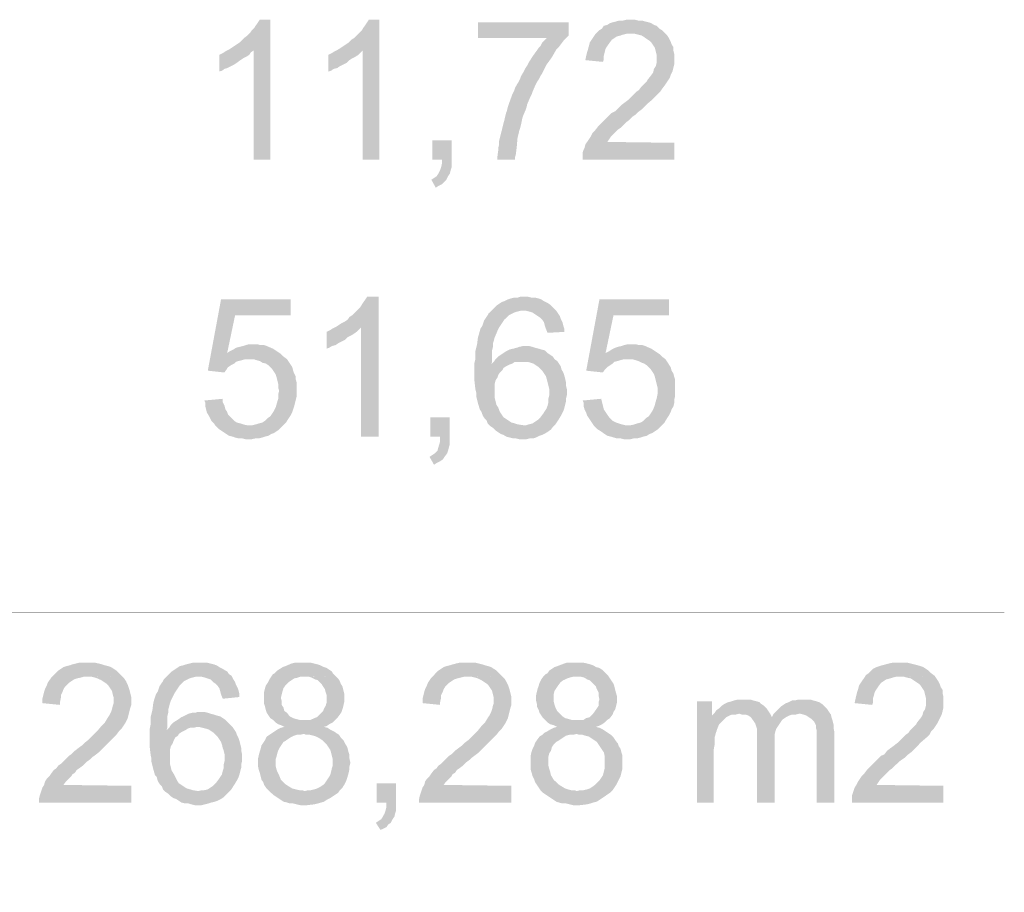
# Model space of a CAD drawing. Header units: millimetres. Extents: x -14047 to 49934, y -21523 to 14989.
# Tile 177 of 201: x 2682 to 2781, y 7102 to 7190. Entities that reach past the tile are written whole.
import ezdxf

# ---------------------------------------------------------------- set-up
doc = ezdxf.new("R2010")
doc.units = ezdxf.units.MM
doc.layers.add('H', color=7, linetype='Continuous')
doc.layers.add('P', color=7, linetype='Continuous')

msp = doc.modelspace()

# ---------------------------------------------------------------- hatches: boundary and pattern name
at = {"layer": 'H', "linetype": 'Continuous'}
for points in [[(2705.774, 7175.947), (2705.774, 7186.881), (2703.304, 7186.971), (2703.829, 7187.321), (2704.094, 7187.496), (2704.359, 7187.676), (2704.624, 7187.941), (2704.804, 7188.116), (2705.154, 7188.381), (2705.419, 7188.646), (2705.594, 7188.911), (2705.859, 7189.176), (2706.034, 7189.441), (2706.214, 7189.701), (2706.389, 7189.966), (2707.448, 7189.966), (2707.448, 7175.947)], [(2716.707, 7175.947), (2716.707, 7186.881), (2714.238, 7186.971), (2714.767, 7187.321), (2715.032, 7187.496), (2715.297, 7187.676), (2715.557, 7187.941), (2715.822, 7188.116), (2716.087, 7188.381), (2716.352, 7188.646), (2716.617, 7188.911), (2716.792, 7189.176), (2716.972, 7189.441), (2717.147, 7189.701), (2717.322, 7189.966), (2718.382, 7189.966), (2718.382, 7175.947)], [(2730.2, 7175.947), (2730.2, 7176.212), (2730.285, 7176.827), (2730.285, 7177.092), (2730.375, 7177.447), (2730.375, 7177.797), (2730.46, 7178.152), (2730.64, 7178.857), (2730.725, 7179.207), (2730.815, 7179.562), (2730.905, 7179.917), (2730.99, 7180.267), (2731.08, 7180.622), (2731.17, 7180.887), (2731.255, 7181.237), (2731.345, 7181.502), (2731.695, 7182.472), (2731.875, 7182.827), (2731.96, 7183.091), (2732.14, 7183.441), (2732.315, 7183.706), (2732.49, 7184.061), (2732.58, 7184.321), (2732.845, 7184.766), (2733.02, 7185.116), (2733.195, 7185.381), (2733.375, 7185.736), (2733.55, 7186.001), (2733.725, 7186.266), (2733.9, 7186.526), (2734.165, 7186.881), (2734.345, 7187.146), (2734.52, 7187.321), (2734.695, 7187.676), (2735.135, 7188.116), (2728.256, 7188.116), (2728.256, 7189.701), (2737.339, 7189.701), (2737.339, 7188.381), (2736.899, 7187.941), (2736.37, 7187.236), (2736.105, 7186.971), (2735.755, 7186.351), (2735.4, 7185.821), (2735.135, 7185.471), (2734.785, 7184.766), (2734.695, 7184.586), (2734.52, 7184.321), (2734.345, 7183.971), (2734.165, 7183.706), (2733.99, 7183.351), (2733.725, 7182.737), (2733.635, 7182.472), (2733.46, 7182.122), (2733.195, 7181.502), (2733.11, 7181.147), (2733.02, 7180.887), (2732.755, 7180.267), (2732.665, 7179.917), (2732.58, 7179.472), (2732.49, 7179.122), (2732.4, 7178.857), (2732.315, 7178.502), (2732.225, 7178.152), (2732.14, 7177.182), (2732.05, 7176.477), (2731.96, 7176.122), (2731.96, 7175.947)], [(2740.779, 7185.736), (2739.014, 7185.911), (2739.104, 7186.351), (2739.194, 7186.706), (2739.279, 7186.971), (2739.369, 7187.321), (2739.459, 7187.676), (2739.634, 7187.941), (2739.809, 7188.206), (2739.984, 7188.471), (2740.164, 7188.646), (2740.429, 7188.911), (2740.694, 7189.086), (2740.869, 7189.351), (2741.219, 7189.441), (2741.484, 7189.616), (2741.749, 7189.701), (2742.104, 7189.791), (2742.454, 7189.881), (2742.809, 7189.881), (2743.159, 7189.966), (2743.514, 7189.966), (2743.954, 7189.966), (2744.308, 7189.881), (2744.658, 7189.881), (2745.013, 7189.791), (2745.363, 7189.701), (2745.628, 7189.616), (2745.893, 7189.441), (2746.158, 7189.351), (2746.423, 7189.086), (2746.688, 7188.911), (2747.043, 7188.556), (2743.514, 7188.556), (2743.159, 7188.556), (2742.809, 7188.471), (2742.544, 7188.381), (2742.189, 7188.291), (2741.924, 7188.116), (2741.664, 7187.941), (2741.399, 7187.586), (2741.219, 7187.321), (2741.044, 7187.056), (2740.954, 7186.706), (2740.869, 7186.351), (2740.869, 7186.001)], [(2738.749, 7175.947), (2738.749, 7176.297), (2738.749, 7176.652), (2738.839, 7176.917), (2738.929, 7177.092), (2739.014, 7177.447), (2739.194, 7177.712), (2739.369, 7177.972), (2739.544, 7178.237), (2739.724, 7178.592), (2739.984, 7178.857), (2740.249, 7179.207), (2740.429, 7179.387), (2740.694, 7179.652), (2740.869, 7179.827), (2741.134, 7180.092), (2741.399, 7180.357), (2741.664, 7180.622), (2742.014, 7180.797), (2742.279, 7181.062), (2742.634, 7181.412), (2742.984, 7181.677), (2743.339, 7181.942), (2743.604, 7182.207), (2743.869, 7182.472), (2744.129, 7182.737), (2744.393, 7182.912), (2744.573, 7183.176), (2745.013, 7183.616), (2745.188, 7183.796), (2745.278, 7183.971), (2745.628, 7184.411), (2745.808, 7184.676), (2745.893, 7185.031), (2746.073, 7185.296), (2746.158, 7185.646), (2746.158, 7185.911), (2746.158, 7186.086), (2746.158, 7186.441), (2746.073, 7186.791), (2745.983, 7187.146), (2745.808, 7187.411), (2745.628, 7187.676), (2745.453, 7187.851), (2745.188, 7188.026), (2744.923, 7188.206), (2744.658, 7188.381), (2744.308, 7188.471), (2743.954, 7188.556), (2743.604, 7188.556), (2747.043, 7188.556), (2747.218, 7188.381), (2747.393, 7188.116), (2747.568, 7187.761), (2747.658, 7187.496), (2747.833, 7187.236), (2747.833, 7186.881), (2747.923, 7186.526), (2747.923, 7186.176), (2747.923, 7185.736), (2747.923, 7185.471), (2747.833, 7185.116), (2747.748, 7184.766), (2747.568, 7184.411), (2747.483, 7184.146), (2747.303, 7183.881), (2747.128, 7183.616), (2746.953, 7183.351), (2746.688, 7183.001), (2746.513, 7182.737), (2746.333, 7182.562), (2745.718, 7181.942), (2745.188, 7181.502), (2744.923, 7181.237), (2744.658, 7180.972), (2744.308, 7180.707), (2744.044, 7180.442), (2743.779, 7180.267), (2743.424, 7179.917), (2743.074, 7179.652), (2742.809, 7179.387), (2742.544, 7179.122), (2742.279, 7178.947), (2742.104, 7178.767), (2741.924, 7178.592), (2741.574, 7178.237), (2741.399, 7177.972), (2741.219, 7177.712), (2747.923, 7177.622), (2747.923, 7175.947)], [(2702.334, 7184.766), (2702.334, 7186.441), (2702.684, 7186.616), (2702.949, 7186.791), (2703.304, 7186.971), (2705.774, 7186.881), (2705.509, 7186.706), (2705.329, 7186.441), (2705.064, 7186.266), (2704.714, 7186.086), (2704.449, 7185.911), (2704.094, 7185.646), (2703.829, 7185.471), (2703.479, 7185.296), (2703.124, 7185.116), (2702.859, 7185.031), (2702.599, 7184.851)], [(2713.268, 7184.766), (2713.268, 7186.441), (2713.618, 7186.616), (2713.883, 7186.791), (2714.238, 7186.971), (2716.707, 7186.881), (2716.527, 7186.706), (2716.267, 7186.441), (2716.002, 7186.266), (2715.647, 7186.086), (2715.382, 7185.911), (2715.117, 7185.646), (2714.767, 7185.471), (2714.413, 7185.296), (2714.148, 7185.116), (2713.798, 7185.031), (2713.533, 7184.851)], [(2724.026, 7173.123), (2723.586, 7173.918), (2723.851, 7174.093), (2724.111, 7174.273), (2724.291, 7174.538), (2724.466, 7174.888), (2724.556, 7175.153), (2724.641, 7175.507), (2724.641, 7175.947), (2723.671, 7175.947), (2723.671, 7177.887), (2725.611, 7177.887), (2725.611, 7175.947), (2725.611, 7175.507), (2725.611, 7175.153), (2725.526, 7174.888), (2725.436, 7174.538), (2725.261, 7174.273), (2725.081, 7173.918), (2724.821, 7173.653), (2724.641, 7173.478), (2724.291, 7173.303)], [(2702.774, 7154.605), (2701.184, 7154.78), (2702.509, 7161.924), (2709.473, 7161.924), (2709.473, 7160.34), (2703.919, 7160.34), (2703.124, 7156.545), (2708.503, 7156.46), (2708.768, 7156.195), (2709.123, 7155.93), (2705.329, 7155.93), (2704.979, 7155.93), (2704.624, 7155.84), (2704.274, 7155.75), (2704.009, 7155.665), (2703.829, 7155.49), (2703.479, 7155.31), (2703.214, 7155.135), (2703.039, 7154.87), (2702.859, 7154.605)], [(2716.527, 7148.171), (2716.527, 7159.105), (2714.063, 7159.19), (2714.587, 7159.545), (2714.942, 7159.72), (2715.207, 7159.9), (2715.382, 7160.16), (2715.647, 7160.34), (2715.912, 7160.605), (2716.177, 7160.869), (2716.442, 7161.129), (2716.617, 7161.394), (2716.792, 7161.659), (2716.972, 7161.924), (2717.147, 7162.189), (2718.292, 7162.189), (2718.292, 7148.171)], [(2729.49, 7149.226), (2729.226, 7149.491), (2729.141, 7149.756), (2728.966, 7149.931), (2728.786, 7150.196), (2728.701, 7150.376), (2728.611, 7150.636), (2728.436, 7150.901), (2728.256, 7151.521), (2728.171, 7151.871), (2728.081, 7152.226), (2728.081, 7152.576), (2727.996, 7152.931), (2727.906, 7153.725), (2727.906, 7154.165), (2727.906, 7155.135), (2727.906, 7155.575), (2727.996, 7155.93), (2727.996, 7156.725), (2728.081, 7157.075), (2728.171, 7157.43), (2728.256, 7158.135), (2728.346, 7158.4), (2728.436, 7158.75), (2728.521, 7159.015), (2728.701, 7159.28), (2728.786, 7159.545), (2728.876, 7159.81), (2729.051, 7160.075), (2729.226, 7160.34), (2729.316, 7160.515), (2729.67, 7160.869), (2729.845, 7161.044), (2730.11, 7161.309), (2730.375, 7161.484), (2730.64, 7161.659), (2730.905, 7161.749), (2731.255, 7161.924), (2731.52, 7162.014), (2731.875, 7162.099), (2732.225, 7162.099), (2732.49, 7162.189), (2732.93, 7162.189), (2733.285, 7162.189), (2733.635, 7162.099), (2733.99, 7162.099), (2734.345, 7162.014), (2734.605, 7161.924), (2734.87, 7161.749), (2735.225, 7161.574), (2735.49, 7161.394), (2735.665, 7161.219), (2735.84, 7161.044), (2736.105, 7160.779), (2732.845, 7160.779), (2732.49, 7160.779), (2732.14, 7160.689), (2731.875, 7160.605), (2731.52, 7160.425), (2731.345, 7160.34), (2731.17, 7160.16), (2730.905, 7159.9), (2730.725, 7159.635), (2730.55, 7159.37), (2730.375, 7159.105), (2730.2, 7158.75), (2730.02, 7158.31), (2729.935, 7158.135), (2729.845, 7157.78), (2729.755, 7157.515), (2729.755, 7157.165), (2729.67, 7156.81), (2729.67, 7156.46), (2729.67, 7156.015), (2729.67, 7155.665), (2729.58, 7155.4), (2731.08, 7155.225), (2730.815, 7155.045), (2730.725, 7154.87), (2730.46, 7154.605), (2730.285, 7154.34), (2730.2, 7154.075), (2730.02, 7153.81), (2729.935, 7153.46), (2729.935, 7153.106), (2729.935, 7152.756), (2729.935, 7152.316), (2729.935, 7152.051), (2730.02, 7151.696), (2730.11, 7151.346), (2730.285, 7151.081), (2730.46, 7150.636), (2730.64, 7150.376), (2730.815, 7150.111), (2731.08, 7149.931), (2731.345, 7149.756), (2731.61, 7149.581), (2731.96, 7149.491), (2732.225, 7149.401), (2732.755, 7149.316)], [(2740.694, 7154.605), (2739.104, 7154.78), (2740.429, 7161.924), (2747.393, 7161.924), (2747.393, 7160.34), (2741.839, 7160.34), (2741.044, 7156.545), (2746.423, 7156.46), (2746.688, 7156.195), (2747.043, 7155.93), (2743.249, 7155.93), (2742.899, 7155.93), (2742.544, 7155.84), (2742.279, 7155.75), (2741.924, 7155.665), (2741.749, 7155.49), (2741.484, 7155.31), (2741.219, 7155.135), (2740.954, 7154.87), (2740.779, 7154.605)], [(2735.225, 7158.575), (2735.05, 7159.015), (2734.96, 7159.28), (2734.87, 7159.635), (2734.695, 7159.9), (2734.52, 7160.075), (2734.255, 7160.25), (2733.99, 7160.425), (2733.725, 7160.605), (2733.46, 7160.689), (2733.11, 7160.779), (2732.845, 7160.779), (2736.105, 7160.779), (2736.285, 7160.515), (2736.46, 7160.25), (2736.55, 7159.985), (2736.725, 7159.635), (2736.81, 7159.28), (2736.899, 7159.015), (2736.899, 7158.665)], [(2713.093, 7156.985), (2713.093, 7158.665), (2713.443, 7158.84), (2713.708, 7159.015), (2714.063, 7159.19), (2716.527, 7159.105), (2716.352, 7158.925), (2716.087, 7158.665), (2715.822, 7158.485), (2715.557, 7158.31), (2715.207, 7158.135), (2714.942, 7157.87), (2714.587, 7157.695), (2714.238, 7157.515), (2713.973, 7157.34), (2713.618, 7157.25), (2713.353, 7157.075)], [(2708.503, 7156.46), (2703.124, 7156.545), (2703.389, 7156.725), (2703.744, 7156.9), (2704.009, 7157.075), (2704.359, 7157.165), (2704.714, 7157.25), (2704.979, 7157.34), (2705.329, 7157.43), (2705.594, 7157.43), (2706.124, 7157.43), (2706.479, 7157.34), (2706.829, 7157.34), (2707.093, 7157.25), (2707.713, 7156.985), (2707.978, 7156.81), (2708.238, 7156.635)], [(2746.423, 7156.46), (2741.044, 7156.545), (2741.399, 7156.725), (2741.664, 7156.9), (2742.014, 7157.075), (2742.279, 7157.165), (2742.634, 7157.25), (2742.899, 7157.34), (2743.249, 7157.43), (2743.604, 7157.43), (2744.044, 7157.43), (2744.393, 7157.34), (2744.748, 7157.34), (2745.013, 7157.25), (2745.628, 7156.985), (2745.893, 7156.81), (2746.158, 7156.635)], [(2731.08, 7155.225), (2729.58, 7155.4), (2729.845, 7155.665), (2730.02, 7155.93), (2730.285, 7156.195), (2730.55, 7156.37), (2730.815, 7156.545), (2731.08, 7156.725), (2731.43, 7156.9), (2731.785, 7156.985), (2732.14, 7157.075), (2732.4, 7157.165), (2732.755, 7157.25), (2733.02, 7157.25), (2733.375, 7157.25), (2733.725, 7157.165), (2733.99, 7157.075), (2734.345, 7156.985), (2734.605, 7156.9), (2734.96, 7156.81), (2735.225, 7156.545), (2735.49, 7156.37), (2735.755, 7156.195), (2735.93, 7155.93), (2736.195, 7155.75), (2732.665, 7155.665), (2732.315, 7155.665), (2731.96, 7155.665), (2731.695, 7155.49), (2731.43, 7155.4)], [(2705.329, 7147.906), (2704.979, 7147.906), (2704.624, 7147.991), (2704.274, 7147.991), (2703.919, 7148.081), (2703.654, 7148.171), (2703.304, 7148.256), (2703.039, 7148.431), (2702.774, 7148.611), (2702.509, 7148.786), (2702.244, 7148.961), (2701.979, 7149.226), (2705.329, 7149.316), (2705.684, 7149.316), (2706.034, 7149.401), (2706.299, 7149.491), (2706.654, 7149.581), (2706.919, 7149.756), (2707.183, 7150.021), (2707.448, 7150.196), (2707.623, 7150.461), (2707.798, 7150.726), (2707.978, 7151.081), (2708.063, 7151.346), (2708.153, 7151.696), (2708.238, 7151.961), (2708.238, 7152.401), (2708.328, 7152.756), (2708.238, 7153.106), (2708.238, 7153.46), (2708.153, 7153.81), (2708.063, 7154.165), (2707.978, 7154.43), (2707.798, 7154.695), (2707.623, 7154.96), (2707.268, 7155.31), (2707.004, 7155.49), (2706.654, 7155.575), (2706.389, 7155.75), (2706.034, 7155.84), (2705.774, 7155.93), (2705.419, 7155.93), (2709.123, 7155.93), (2709.298, 7155.665), (2709.473, 7155.4), (2709.653, 7155.135), (2709.738, 7154.78), (2709.828, 7154.52), (2710.003, 7154.165), (2710.003, 7153.9), (2710.093, 7153.55), (2710.093, 7153.195), (2710.093, 7152.491), (2710.093, 7152.226), (2710.003, 7151.871), (2709.918, 7151.521), (2709.828, 7151.166), (2709.738, 7150.901), (2709.653, 7150.636), (2709.473, 7150.286), (2709.298, 7150.021), (2709.123, 7149.756), (2709.033, 7149.581), (2708.768, 7149.316), (2708.593, 7149.141), (2708.328, 7148.876), (2708.063, 7148.696), (2707.798, 7148.521), (2707.533, 7148.431), (2707.268, 7148.256), (2706.919, 7148.171), (2706.654, 7148.081), (2706.299, 7147.991), (2705.949, 7147.991), (2705.594, 7147.906)], [(2732.755, 7147.906), (2732.4, 7147.906), (2732.05, 7147.991), (2731.785, 7147.991), (2731.43, 7148.081), (2731.08, 7148.171), (2730.815, 7148.346), (2730.55, 7148.431), (2730.285, 7148.611), (2730.02, 7148.786), (2729.755, 7149.051), (2729.49, 7149.226), (2732.755, 7149.316), (2733.11, 7149.316), (2733.375, 7149.401), (2733.725, 7149.491), (2733.99, 7149.666), (2734.255, 7149.846), (2734.52, 7150.111), (2734.785, 7150.461), (2734.96, 7150.726), (2735.135, 7150.991), (2735.225, 7151.256), (2735.315, 7151.606), (2735.315, 7151.961), (2735.4, 7152.316), (2735.4, 7152.931), (2735.315, 7153.285), (2735.225, 7153.635), (2735.135, 7153.99), (2735.05, 7154.255), (2734.87, 7154.52), (2734.695, 7154.78), (2734.345, 7155.135), (2734.08, 7155.31), (2733.815, 7155.49), (2733.55, 7155.575), (2733.195, 7155.665), (2732.845, 7155.665), (2732.665, 7155.665), (2736.195, 7155.75), (2736.37, 7155.49), (2736.55, 7155.225), (2736.635, 7154.87), (2736.81, 7154.605), (2736.899, 7154.34), (2736.989, 7153.99), (2737.074, 7153.635), (2737.074, 7153.285), (2737.164, 7152.931), (2737.164, 7152.666), (2737.164, 7152.316), (2737.074, 7151.961), (2737.074, 7151.696), (2736.989, 7151.346), (2736.899, 7150.991), (2736.81, 7150.726), (2736.635, 7150.376), (2736.37, 7149.931), (2736.195, 7149.666), (2736.02, 7149.401), (2735.755, 7149.141), (2735.575, 7148.876), (2735.315, 7148.696), (2735.05, 7148.521), (2734.695, 7148.346), (2734.43, 7148.256), (2734.08, 7148.081), (2733.815, 7147.991), (2733.46, 7147.991), (2733.11, 7147.906)], [(2743.249, 7147.906), (2742.899, 7147.906), (2742.544, 7147.991), (2742.189, 7147.991), (2741.839, 7148.081), (2741.574, 7148.171), (2741.219, 7148.256), (2740.954, 7148.431), (2740.694, 7148.611), (2740.429, 7148.786), (2740.164, 7148.961), (2739.899, 7149.226), (2743.249, 7149.316), (2743.604, 7149.316), (2743.954, 7149.401), (2744.219, 7149.491), (2744.573, 7149.581), (2744.838, 7149.756), (2745.098, 7150.021), (2745.363, 7150.196), (2745.543, 7150.461), (2745.718, 7150.726), (2745.893, 7151.081), (2745.983, 7151.346), (2746.073, 7151.696), (2746.158, 7151.961), (2746.248, 7152.401), (2746.248, 7152.756), (2746.248, 7153.106), (2746.158, 7153.46), (2746.073, 7153.81), (2745.983, 7154.165), (2745.893, 7154.43), (2745.718, 7154.695), (2745.543, 7154.96), (2745.188, 7155.31), (2744.923, 7155.49), (2744.658, 7155.575), (2744.308, 7155.75), (2744.044, 7155.84), (2743.689, 7155.93), (2743.339, 7155.93), (2747.043, 7155.93), (2747.218, 7155.665), (2747.393, 7155.4), (2747.568, 7155.135), (2747.658, 7154.78), (2747.833, 7154.52), (2747.923, 7154.165), (2748.013, 7153.9), (2748.013, 7153.55), (2748.013, 7153.195), (2748.013, 7152.491), (2748.013, 7152.226), (2747.923, 7151.871), (2747.923, 7151.521), (2747.833, 7151.166), (2747.658, 7150.901), (2747.568, 7150.636), (2747.393, 7150.286), (2747.218, 7150.021), (2747.043, 7149.756), (2746.953, 7149.581), (2746.688, 7149.316), (2746.513, 7149.141), (2746.248, 7148.876), (2745.983, 7148.696), (2745.718, 7148.521), (2745.453, 7148.431), (2745.188, 7148.256), (2744.838, 7148.171), (2744.573, 7148.081), (2744.219, 7147.991), (2743.869, 7147.991), (2743.514, 7147.906)], [(2701.979, 7149.226), (2701.804, 7149.491), (2701.539, 7149.756), (2701.274, 7150.286), (2701.099, 7150.551), (2701.009, 7150.901), (2700.919, 7151.256), (2700.919, 7151.606), (2700.834, 7151.786), (2702.684, 7151.961), (2702.684, 7151.606), (2702.859, 7151.256), (2702.949, 7150.901), (2703.124, 7150.636), (2703.214, 7150.376), (2703.479, 7150.111), (2703.569, 7150.021), (2703.829, 7149.756), (2704.094, 7149.581), (2704.449, 7149.491), (2704.714, 7149.401), (2705.064, 7149.316), (2705.329, 7149.316)], [(2739.899, 7149.226), (2739.724, 7149.491), (2739.544, 7149.756), (2739.194, 7150.286), (2739.104, 7150.551), (2738.929, 7150.901), (2738.839, 7151.256), (2738.839, 7151.606), (2738.749, 7151.786), (2740.604, 7151.961), (2740.694, 7151.606), (2740.779, 7151.256), (2740.869, 7150.901), (2741.044, 7150.636), (2741.219, 7150.376), (2741.399, 7150.111), (2741.484, 7150.021), (2741.749, 7149.756), (2742.104, 7149.581), (2742.369, 7149.491), (2742.634, 7149.401), (2742.984, 7149.316), (2743.249, 7149.316)], [(2723.851, 7145.347), (2723.406, 7146.141), (2723.671, 7146.316), (2723.936, 7146.491), (2724.201, 7146.756), (2724.291, 7147.111), (2724.376, 7147.376), (2724.466, 7147.726), (2724.466, 7148.171), (2723.496, 7148.171), (2723.496, 7150.111), (2725.436, 7150.111), (2725.436, 7148.171), (2725.436, 7147.726), (2725.436, 7147.376), (2725.346, 7147.111), (2725.261, 7146.756), (2725.171, 7146.491), (2724.906, 7146.141), (2724.731, 7145.876), (2724.466, 7145.702), (2724.111, 7145.522)], [(2686.371, 7121.275), (2684.607, 7121.45), (2684.607, 7121.89), (2684.697, 7122.245), (2684.781, 7122.595), (2684.871, 7122.86), (2685.046, 7123.215), (2685.136, 7123.479), (2685.311, 7123.744), (2685.491, 7124.004), (2685.756, 7124.269), (2685.931, 7124.449), (2686.196, 7124.714), (2686.461, 7124.889), (2686.726, 7125.064), (2686.986, 7125.154), (2687.341, 7125.239), (2687.606, 7125.329), (2687.956, 7125.419), (2688.311, 7125.504), (2688.666, 7125.504), (2689.106, 7125.504), (2689.546, 7125.504), (2689.901, 7125.504), (2690.251, 7125.419), (2690.606, 7125.329), (2690.871, 7125.239), (2691.221, 7125.154), (2691.486, 7125.064), (2691.751, 7124.889), (2692.016, 7124.714), (2692.28, 7124.449), (2692.545, 7124.184), (2689.106, 7124.094), (2688.751, 7124.094), (2688.401, 7124.004), (2688.046, 7123.919), (2687.781, 7123.829), (2687.516, 7123.654), (2687.251, 7123.479), (2686.901, 7123.125), (2686.726, 7122.86), (2686.636, 7122.595), (2686.461, 7122.245), (2686.461, 7121.98), (2686.371, 7121.54)], [(2696.955, 7112.541), (2696.69, 7112.806), (2696.6, 7113.071), (2696.425, 7113.251), (2696.25, 7113.511), (2696.16, 7113.691), (2696.07, 7114.041), (2695.895, 7114.221), (2695.72, 7114.836), (2695.63, 7115.191), (2695.54, 7115.541), (2695.54, 7115.896), (2695.455, 7116.245), (2695.365, 7117.04), (2695.365, 7117.48), (2695.365, 7118.45), (2695.365, 7118.89), (2695.455, 7119.335), (2695.455, 7120.04), (2695.54, 7120.39), (2695.63, 7120.745), (2695.72, 7121.45), (2695.805, 7121.805), (2695.895, 7122.065), (2695.985, 7122.33), (2696.16, 7122.595), (2696.25, 7122.86), (2696.335, 7123.125), (2696.51, 7123.39), (2696.69, 7123.654), (2696.775, 7123.829), (2697.13, 7124.184), (2697.305, 7124.359), (2697.57, 7124.624), (2697.835, 7124.799), (2698.1, 7124.979), (2698.365, 7125.154), (2698.715, 7125.239), (2698.98, 7125.329), (2699.335, 7125.419), (2699.684, 7125.504), (2699.949, 7125.504), (2700.394, 7125.504), (2700.744, 7125.504), (2701.099, 7125.504), (2701.449, 7125.419), (2701.804, 7125.329), (2702.069, 7125.239), (2702.334, 7125.064), (2702.684, 7124.889), (2702.949, 7124.714), (2703.124, 7124.624), (2703.304, 7124.359), (2703.569, 7124.184), (2700.304, 7124.094), (2699.949, 7124.094), (2699.6, 7124.004), (2699.335, 7123.919), (2698.98, 7123.744), (2698.805, 7123.654), (2698.63, 7123.479), (2698.365, 7123.215), (2698.19, 7122.95), (2698.01, 7122.685), (2697.835, 7122.42), (2697.66, 7122.065), (2697.48, 7121.715), (2697.395, 7121.45), (2697.305, 7121.095), (2697.22, 7120.83), (2697.22, 7120.48), (2697.13, 7120.125), (2697.13, 7119.775), (2697.13, 7119.42), (2697.13, 7118.98), (2697.04, 7118.715), (2698.54, 7118.54), (2698.275, 7118.365), (2698.19, 7118.185), (2697.925, 7118.01), (2697.745, 7117.655), (2697.66, 7117.395), (2697.48, 7117.13), (2697.395, 7116.775), (2697.395, 7116.425), (2697.395, 7116.07), (2697.395, 7115.631), (2697.395, 7115.366), (2697.48, 7115.011), (2697.57, 7114.661), (2697.745, 7114.396), (2697.925, 7114.041), (2698.1, 7113.691), (2698.275, 7113.426), (2698.54, 7113.251), (2698.805, 7113.071), (2699.07, 7112.896), (2699.425, 7112.806), (2699.684, 7112.721), (2700.214, 7112.631)], [(2710.798, 7111.221), (2710.443, 7111.221), (2710.093, 7111.306), (2709.738, 7111.396), (2709.388, 7111.396), (2709.123, 7111.486), (2708.768, 7111.571), (2708.503, 7111.751), (2708.238, 7111.926), (2707.978, 7112.101), (2707.713, 7112.281), (2707.533, 7112.456), (2707.268, 7112.721), (2707.004, 7112.986), (2706.829, 7113.251), (2706.744, 7113.511), (2706.564, 7113.776), (2706.479, 7114.131), (2706.389, 7114.481), (2706.299, 7114.746), (2706.214, 7115.101), (2706.214, 7115.456), (2706.214, 7115.896), (2706.299, 7116.245), (2706.389, 7116.6), (2706.479, 7116.865), (2706.564, 7117.215), (2706.744, 7117.48), (2706.919, 7117.745), (2707.093, 7118.1), (2707.358, 7118.275), (2707.623, 7118.45), (2707.888, 7118.63), (2708.153, 7118.805), (2708.503, 7118.98), (2708.858, 7119.07), (2708.503, 7119.245), (2708.238, 7119.335), (2707.978, 7119.51), (2707.713, 7119.775), (2707.448, 7119.95), (2707.268, 7120.215), (2707.093, 7120.48), (2707.004, 7120.745), (2706.919, 7121.095), (2706.829, 7121.36), (2706.829, 7121.715), (2706.829, 7122.245), (2706.829, 7122.595), (2706.919, 7122.95), (2707.004, 7123.215), (2707.183, 7123.479), (2707.358, 7123.829), (2707.533, 7124.094), (2707.713, 7124.359), (2707.888, 7124.449), (2708.153, 7124.714), (2708.418, 7124.889), (2708.683, 7125.064), (2708.948, 7125.154), (2709.563, 7125.419), (2709.918, 7125.504), (2710.268, 7125.504), (2710.623, 7125.504), (2710.798, 7125.504), (2711.153, 7125.504), (2711.503, 7125.504), (2711.858, 7125.419), (2712.208, 7125.329), (2712.473, 7125.239), (2712.828, 7125.064), (2713.093, 7124.979), (2713.353, 7124.799), (2713.618, 7124.624), (2713.708, 7124.449), (2713.973, 7124.184), (2710.798, 7124.094), (2710.443, 7124.094), (2710.178, 7124.004), (2709.828, 7123.919), (2709.563, 7123.744), (2709.298, 7123.564), (2708.948, 7123.215), (2708.768, 7122.95), (2708.683, 7122.685), (2708.593, 7122.33), (2708.503, 7121.98), (2708.593, 7121.625), (2708.593, 7121.275), (2708.768, 7121.01), (2708.858, 7120.655), (2709.123, 7120.48), (2709.388, 7120.125), (2709.738, 7119.95), (2710.003, 7119.86), (2710.358, 7119.775), (2710.708, 7119.775), (2713.973, 7119.775), (2713.708, 7119.51), (2713.353, 7119.335), (2713.093, 7119.155), (2712.828, 7119.07), (2713.178, 7118.98), (2713.443, 7118.805), (2713.798, 7118.63), (2714.063, 7118.45), (2710.798, 7118.365), (2710.443, 7118.275), (2710.093, 7118.275), (2709.828, 7118.185), (2709.473, 7118.01), (2709.208, 7117.835), (2708.948, 7117.655), (2708.768, 7117.57), (2708.593, 7117.305), (2708.418, 7117.04), (2708.238, 7116.685), (2708.153, 7116.425), (2708.063, 7116.07), (2707.978, 7115.806), (2707.978, 7115.541), (2707.978, 7115.191), (2708.063, 7114.836), (2708.153, 7114.571), (2708.328, 7114.221), (2708.503, 7113.776), (2708.683, 7113.601), (2708.948, 7113.336), (2709.208, 7113.161), (2709.653, 7112.896), (2710.003, 7112.806), (2710.358, 7112.721), (2710.623, 7112.721), (2710.888, 7112.631), (2714.238, 7112.456), (2713.973, 7112.281), (2713.708, 7112.101), (2713.443, 7111.926), (2713.093, 7111.751), (2712.828, 7111.571), (2712.563, 7111.486), (2712.208, 7111.396), (2711.858, 7111.306), (2711.153, 7111.221)], [(2724.466, 7121.275), (2722.701, 7121.45), (2722.701, 7121.89), (2722.791, 7122.245), (2722.876, 7122.595), (2722.966, 7122.86), (2723.141, 7123.215), (2723.231, 7123.479), (2723.406, 7123.744), (2723.586, 7124.004), (2723.851, 7124.269), (2724.026, 7124.449), (2724.291, 7124.714), (2724.556, 7124.889), (2724.821, 7125.064), (2725.081, 7125.154), (2725.436, 7125.239), (2725.701, 7125.329), (2726.051, 7125.419), (2726.406, 7125.504), (2726.761, 7125.504), (2727.201, 7125.504), (2727.641, 7125.504), (2727.996, 7125.504), (2728.346, 7125.419), (2728.701, 7125.329), (2728.966, 7125.239), (2729.316, 7125.154), (2729.58, 7125.064), (2729.845, 7124.889), (2730.11, 7124.714), (2730.375, 7124.449), (2730.64, 7124.184), (2727.201, 7124.094), (2726.846, 7124.094), (2726.496, 7124.004), (2726.141, 7123.919), (2725.876, 7123.829), (2725.611, 7123.654), (2725.346, 7123.479), (2724.996, 7123.125), (2724.821, 7122.86), (2724.731, 7122.595), (2724.556, 7122.245), (2724.556, 7121.98), (2724.466, 7121.54)], [(2738.134, 7111.221), (2737.779, 7111.221), (2737.429, 7111.306), (2737.074, 7111.396), (2736.725, 7111.396), (2736.37, 7111.486), (2736.105, 7111.571), (2735.84, 7111.751), (2735.575, 7111.926), (2735.315, 7112.101), (2735.05, 7112.281), (2734.785, 7112.456), (2734.52, 7112.721), (2734.345, 7112.986), (2734.165, 7113.251), (2733.99, 7113.511), (2733.9, 7113.776), (2733.725, 7114.131), (2733.635, 7114.481), (2733.55, 7114.746), (2733.55, 7115.101), (2733.55, 7115.456), (2733.55, 7115.896), (2733.55, 7116.245), (2733.635, 7116.6), (2733.725, 7116.865), (2733.9, 7117.215), (2733.99, 7117.48), (2734.165, 7117.745), (2734.43, 7118.1), (2734.695, 7118.275), (2734.87, 7118.45), (2735.225, 7118.63), (2735.49, 7118.805), (2735.84, 7118.98), (2736.195, 7119.07), (2735.84, 7119.245), (2735.49, 7119.335), (2735.225, 7119.51), (2734.96, 7119.775), (2734.785, 7119.95), (2734.605, 7120.215), (2734.43, 7120.48), (2734.345, 7120.745), (2734.165, 7121.095), (2734.165, 7121.36), (2734.08, 7121.715), (2734.08, 7122.245), (2734.165, 7122.595), (2734.255, 7122.95), (2734.345, 7123.215), (2734.43, 7123.479), (2734.605, 7123.829), (2734.785, 7124.094), (2735.05, 7124.359), (2735.225, 7124.449), (2735.4, 7124.714), (2735.665, 7124.889), (2735.93, 7125.064), (2736.195, 7125.154), (2736.899, 7125.419), (2737.164, 7125.504), (2737.519, 7125.504), (2737.869, 7125.504), (2738.134, 7125.504), (2738.489, 7125.504), (2738.839, 7125.504), (2739.194, 7125.419), (2739.544, 7125.329), (2739.809, 7125.239), (2740.074, 7125.064), (2740.429, 7124.979), (2740.694, 7124.799), (2740.869, 7124.624), (2741.044, 7124.449), (2741.309, 7124.184), (2738.134, 7124.094), (2737.779, 7124.094), (2737.429, 7124.004), (2737.164, 7123.919), (2736.81, 7123.744), (2736.55, 7123.564), (2736.285, 7123.215), (2736.105, 7122.95), (2735.93, 7122.685), (2735.84, 7122.33), (2735.84, 7121.98), (2735.84, 7121.625), (2735.93, 7121.275), (2736.02, 7121.01), (2736.195, 7120.655), (2736.37, 7120.48), (2736.725, 7120.125), (2736.989, 7119.95), (2737.339, 7119.86), (2737.604, 7119.775), (2737.959, 7119.775), (2741.219, 7119.775), (2740.954, 7119.51), (2740.694, 7119.335), (2740.339, 7119.155), (2740.074, 7119.07), (2740.429, 7118.98), (2740.779, 7118.805), (2741.044, 7118.63), (2741.309, 7118.45), (2738.134, 7118.365), (2737.779, 7118.275), (2737.429, 7118.275), (2737.074, 7118.185), (2736.81, 7118.01), (2736.55, 7117.835), (2736.285, 7117.655), (2736.105, 7117.57), (2735.84, 7117.305), (2735.665, 7117.04), (2735.575, 7116.685), (2735.4, 7116.425), (2735.315, 7116.07), (2735.315, 7115.806), (2735.315, 7115.541), (2735.315, 7115.191), (2735.4, 7114.836), (2735.49, 7114.571), (2735.575, 7114.221), (2735.84, 7113.776), (2736.02, 7113.601), (2736.285, 7113.336), (2736.55, 7113.161), (2736.989, 7112.896), (2737.254, 7112.806), (2737.604, 7112.721), (2737.959, 7112.721), (2738.134, 7112.631), (2741.484, 7112.456), (2741.219, 7112.281), (2740.954, 7112.101), (2740.694, 7111.926), (2740.429, 7111.751), (2740.164, 7111.571), (2739.809, 7111.486), (2739.544, 7111.396), (2739.194, 7111.306), (2738.489, 7111.221)], [(2767.765, 7121.275), (2766.001, 7121.45), (2766.091, 7121.89), (2766.176, 7122.245), (2766.266, 7122.595), (2766.351, 7122.86), (2766.441, 7123.215), (2766.615, 7123.479), (2766.795, 7123.744), (2766.97, 7124.004), (2767.145, 7124.269), (2767.41, 7124.449), (2767.675, 7124.714), (2767.85, 7124.889), (2768.205, 7125.064), (2768.47, 7125.154), (2768.735, 7125.239), (2769.085, 7125.329), (2769.44, 7125.419), (2769.79, 7125.504), (2770.145, 7125.504), (2770.495, 7125.504), (2770.94, 7125.504), (2771.29, 7125.504), (2771.645, 7125.419), (2771.995, 7125.329), (2772.35, 7125.239), (2772.615, 7125.154), (2772.88, 7125.064), (2773.145, 7124.889), (2773.41, 7124.714), (2773.67, 7124.449), (2774.024, 7124.184), (2770.495, 7124.094), (2770.145, 7124.094), (2769.79, 7124.004), (2769.525, 7123.919), (2769.175, 7123.829), (2768.91, 7123.654), (2768.645, 7123.479), (2768.38, 7123.125), (2768.205, 7122.86), (2768.03, 7122.595), (2767.94, 7122.245), (2767.85, 7121.98), (2767.85, 7121.54)], [(2684.257, 7111.486), (2684.257, 7111.836), (2684.342, 7112.191), (2684.432, 7112.456), (2684.522, 7112.721), (2684.607, 7112.986), (2684.781, 7113.251), (2684.871, 7113.601), (2685.046, 7113.866), (2685.311, 7114.131), (2685.491, 7114.396), (2685.756, 7114.746), (2686.016, 7114.926), (2686.196, 7115.191), (2686.461, 7115.366), (2686.726, 7115.631), (2686.986, 7115.896), (2687.251, 7116.16), (2687.516, 7116.335), (2687.871, 7116.685), (2688.221, 7116.95), (2688.576, 7117.215), (2688.841, 7117.48), (2689.191, 7117.745), (2689.456, 7118.01), (2689.721, 7118.275), (2689.901, 7118.45), (2690.161, 7118.715), (2690.516, 7119.155), (2690.691, 7119.335), (2690.871, 7119.51), (2691.131, 7119.95), (2691.311, 7120.215), (2691.486, 7120.57), (2691.576, 7120.83), (2691.661, 7121.185), (2691.751, 7121.45), (2691.751, 7121.715), (2691.751, 7121.98), (2691.661, 7122.33), (2691.576, 7122.685), (2691.396, 7122.95), (2691.221, 7123.215), (2691.046, 7123.39), (2690.781, 7123.564), (2690.516, 7123.744), (2690.161, 7123.919), (2689.901, 7124.004), (2689.546, 7124.094), (2689.191, 7124.094), (2692.545, 7124.184), (2692.81, 7123.919), (2692.985, 7123.654), (2693.16, 7123.3), (2693.25, 7123.035), (2693.335, 7122.775), (2693.425, 7122.42), (2693.515, 7122.065), (2693.515, 7121.715), (2693.515, 7121.275), (2693.425, 7121.01), (2693.335, 7120.655), (2693.25, 7120.305), (2693.16, 7119.95), (2693.075, 7119.775), (2692.895, 7119.42), (2692.72, 7119.155), (2692.545, 7118.89), (2692.28, 7118.63), (2692.016, 7118.275), (2691.841, 7118.1), (2691.311, 7117.57), (2690.781, 7117.04), (2690.516, 7116.775), (2690.251, 7116.51), (2689.901, 7116.245), (2689.546, 7115.981), (2689.371, 7115.806), (2689.016, 7115.541), (2688.666, 7115.191), (2688.311, 7114.926), (2688.046, 7114.746), (2687.871, 7114.481), (2687.606, 7114.306), (2687.516, 7114.131), (2687.166, 7113.776), (2686.901, 7113.511), (2686.726, 7113.251), (2693.515, 7113.161), (2693.515, 7111.486)], [(2702.684, 7121.89), (2702.509, 7122.33), (2702.419, 7122.685), (2702.334, 7122.95), (2702.154, 7123.215), (2701.979, 7123.39), (2701.714, 7123.564), (2701.449, 7123.829), (2701.184, 7123.919), (2700.919, 7124.004), (2700.569, 7124.094), (2700.304, 7124.094), (2703.569, 7124.184), (2703.744, 7123.829), (2703.919, 7123.564), (2704.009, 7123.3), (2704.184, 7122.95), (2704.274, 7122.685), (2704.359, 7122.33), (2704.359, 7122.065)], [(2710.798, 7119.775), (2711.238, 7119.775), (2711.503, 7119.775), (2711.858, 7119.95), (2712.123, 7120.04), (2712.383, 7120.305), (2712.738, 7120.655), (2712.828, 7120.92), (2713.003, 7121.185), (2713.093, 7121.54), (2713.093, 7121.805), (2713.093, 7122.245), (2713.003, 7122.51), (2712.913, 7122.86), (2712.738, 7123.125), (2712.563, 7123.39), (2712.208, 7123.744), (2711.943, 7123.829), (2711.593, 7124.004), (2711.328, 7124.094), (2710.973, 7124.094), (2713.973, 7124.184), (2714.238, 7123.919), (2714.413, 7123.654), (2714.503, 7123.39), (2714.677, 7123.125), (2714.767, 7122.775), (2714.852, 7122.42), (2714.852, 7122.155), (2714.852, 7121.89), (2714.852, 7121.54), (2714.767, 7121.185), (2714.677, 7120.83), (2714.587, 7120.57), (2714.413, 7120.305), (2714.148, 7119.95), (2713.973, 7119.775)], [(2722.351, 7111.486), (2722.351, 7111.836), (2722.436, 7112.191), (2722.526, 7112.456), (2722.616, 7112.721), (2722.701, 7112.986), (2722.876, 7113.251), (2722.966, 7113.601), (2723.141, 7113.866), (2723.406, 7114.131), (2723.586, 7114.396), (2723.851, 7114.746), (2724.111, 7114.926), (2724.291, 7115.191), (2724.556, 7115.366), (2724.821, 7115.631), (2725.081, 7115.896), (2725.346, 7116.16), (2725.611, 7116.335), (2725.966, 7116.685), (2726.316, 7116.95), (2726.671, 7117.215), (2726.936, 7117.48), (2727.286, 7117.745), (2727.551, 7118.01), (2727.816, 7118.275), (2727.996, 7118.45), (2728.256, 7118.715), (2728.611, 7119.155), (2728.786, 7119.335), (2728.966, 7119.51), (2729.226, 7119.95), (2729.405, 7120.215), (2729.58, 7120.57), (2729.67, 7120.83), (2729.755, 7121.185), (2729.845, 7121.45), (2729.845, 7121.715), (2729.845, 7121.98), (2729.755, 7122.33), (2729.67, 7122.685), (2729.49, 7122.95), (2729.316, 7123.215), (2729.141, 7123.39), (2728.876, 7123.564), (2728.611, 7123.744), (2728.256, 7123.919), (2727.996, 7124.004), (2727.641, 7124.094), (2727.286, 7124.094), (2730.64, 7124.184), (2730.905, 7123.919), (2731.08, 7123.654), (2731.255, 7123.3), (2731.345, 7123.035), (2731.43, 7122.775), (2731.52, 7122.42), (2731.61, 7122.065), (2731.61, 7121.715), (2731.61, 7121.275), (2731.52, 7121.01), (2731.43, 7120.655), (2731.345, 7120.305), (2731.255, 7119.95), (2731.17, 7119.775), (2730.99, 7119.42), (2730.815, 7119.155), (2730.64, 7118.89), (2730.375, 7118.63), (2730.11, 7118.275), (2729.935, 7118.1), (2729.405, 7117.57), (2728.876, 7117.04), (2728.611, 7116.775), (2728.346, 7116.51), (2727.996, 7116.245), (2727.641, 7115.981), (2727.466, 7115.806), (2727.111, 7115.541), (2726.761, 7115.191), (2726.406, 7114.926), (2726.141, 7114.746), (2725.966, 7114.481), (2725.701, 7114.306), (2725.611, 7114.131), (2725.261, 7113.776), (2724.996, 7113.511), (2724.821, 7113.251), (2731.61, 7113.161), (2731.61, 7111.486)], [(2738.134, 7119.775), (2738.489, 7119.775), (2738.839, 7119.775), (2739.104, 7119.95), (2739.459, 7120.04), (2739.724, 7120.305), (2739.984, 7120.655), (2740.164, 7120.92), (2740.339, 7121.185), (2740.339, 7121.54), (2740.429, 7121.805), (2740.339, 7122.245), (2740.339, 7122.51), (2740.164, 7122.86), (2740.074, 7123.125), (2739.809, 7123.39), (2739.459, 7123.744), (2739.194, 7123.829), (2738.929, 7124.004), (2738.574, 7124.094), (2738.224, 7124.094), (2741.309, 7124.184), (2741.484, 7123.919), (2741.664, 7123.654), (2741.839, 7123.39), (2741.924, 7123.125), (2742.014, 7122.775), (2742.104, 7122.42), (2742.189, 7122.155), (2742.189, 7121.89), (2742.189, 7121.54), (2742.104, 7121.185), (2742.014, 7120.83), (2741.839, 7120.57), (2741.749, 7120.305), (2741.484, 7119.95), (2741.219, 7119.775)], [(2765.736, 7111.486), (2765.736, 7111.836), (2765.736, 7112.191), (2765.826, 7112.456), (2765.911, 7112.721), (2766.001, 7112.986), (2766.176, 7113.251), (2766.351, 7113.601), (2766.531, 7113.866), (2766.705, 7114.131), (2766.97, 7114.396), (2767.235, 7114.746), (2767.41, 7114.926), (2767.675, 7115.191), (2767.85, 7115.366), (2768.115, 7115.631), (2768.38, 7115.896), (2768.645, 7116.16), (2769, 7116.335), (2769.265, 7116.685), (2769.615, 7116.95), (2769.97, 7117.215), (2770.32, 7117.48), (2770.585, 7117.745), (2770.85, 7118.01), (2771.115, 7118.275), (2771.38, 7118.45), (2771.555, 7118.715), (2771.995, 7119.155), (2772.175, 7119.335), (2772.26, 7119.51), (2772.615, 7119.95), (2772.79, 7120.215), (2772.88, 7120.57), (2773.055, 7120.83), (2773.145, 7121.185), (2773.145, 7121.45), (2773.145, 7121.715), (2773.145, 7121.98), (2773.055, 7122.33), (2772.965, 7122.685), (2772.79, 7122.95), (2772.615, 7123.215), (2772.44, 7123.39), (2772.175, 7123.564), (2771.91, 7123.744), (2771.645, 7123.919), (2771.29, 7124.004), (2770.94, 7124.094), (2770.585, 7124.094), (2774.024, 7124.184), (2774.199, 7123.919), (2774.379, 7123.654), (2774.554, 7123.3), (2774.644, 7123.035), (2774.819, 7122.775), (2774.819, 7122.42), (2774.904, 7122.065), (2774.904, 7121.715), (2774.904, 7121.275), (2774.904, 7121.01), (2774.819, 7120.655), (2774.729, 7120.305), (2774.554, 7119.95), (2774.464, 7119.775), (2774.289, 7119.42), (2774.114, 7119.155), (2773.935, 7118.89), (2773.67, 7118.63), (2773.495, 7118.275), (2773.32, 7118.1), (2772.7, 7117.57), (2772.175, 7117.04), (2771.91, 7116.775), (2771.645, 7116.51), (2771.29, 7116.245), (2771.025, 7115.981), (2770.76, 7115.806), (2770.41, 7115.541), (2770.055, 7115.191), (2769.79, 7114.926), (2769.525, 7114.746), (2769.265, 7114.481), (2769.085, 7114.306), (2768.91, 7114.131), (2768.555, 7113.776), (2768.38, 7113.511), (2768.205, 7113.251), (2774.904, 7113.161), (2774.904, 7111.486)], [(2750.218, 7111.486), (2750.218, 7121.625), (2751.712, 7121.625), (2751.712, 7120.215), (2753.477, 7120.215), (2753.127, 7120.04), (2752.862, 7119.775), (2752.597, 7119.51), (2752.422, 7119.335), (2752.242, 7118.89), (2752.157, 7118.63), (2752.067, 7118.365), (2751.977, 7118.01), (2751.977, 7117.655), (2751.977, 7117.305), (2751.892, 7116.865), (2751.892, 7111.486)], [(2753.477, 7120.215), (2751.712, 7120.215), (2751.977, 7120.48), (2752.157, 7120.745), (2752.422, 7120.92), (2752.682, 7121.185), (2752.947, 7121.36), (2753.302, 7121.54), (2753.652, 7121.625), (2753.917, 7121.715), (2754.272, 7121.805), (2754.622, 7121.805), (2754.802, 7121.805), (2755.242, 7121.805), (2755.597, 7121.805), (2755.857, 7121.715), (2756.212, 7121.625), (2756.477, 7121.54), (2756.652, 7121.36), (2756.917, 7121.185), (2757.182, 7120.92), (2757.357, 7120.655), (2757.537, 7120.39), (2754.447, 7120.39), (2754.097, 7120.305), (2753.742, 7120.305)], [(2762.206, 7111.486), (2762.206, 7118.275), (2762.206, 7118.715), (2762.121, 7118.98), (2762.121, 7119.245), (2761.946, 7119.6), (2761.681, 7119.86), (2761.416, 7120.04), (2761.151, 7120.215), (2760.886, 7120.305), (2760.531, 7120.39), (2757.887, 7120.39), (2758.152, 7120.655), (2758.327, 7120.83), (2758.592, 7121.095), (2758.857, 7121.275), (2759.122, 7121.45), (2759.386, 7121.54), (2759.741, 7121.715), (2760.001, 7121.715), (2760.356, 7121.805), (2760.621, 7121.805), (2761.151, 7121.805), (2761.591, 7121.805), (2761.856, 7121.715), (2762.206, 7121.625), (2762.471, 7121.54), (2762.736, 7121.36), (2763.001, 7121.095), (2763.091, 7121.01), (2763.266, 7120.83), (2763.441, 7120.57), (2763.621, 7120.305), (2763.706, 7119.95), (2763.796, 7119.685), (2763.886, 7119.335), (2763.886, 7118.98), (2763.971, 7118.54), (2763.971, 7111.486)], [(2698.54, 7118.54), (2697.04, 7118.715), (2697.305, 7118.98), (2697.48, 7119.245), (2697.745, 7119.51), (2698.01, 7119.685), (2698.275, 7119.86), (2698.54, 7120.04), (2698.895, 7120.215), (2699.245, 7120.39), (2699.6, 7120.48), (2699.864, 7120.48), (2700.214, 7120.57), (2700.479, 7120.57), (2700.834, 7120.57), (2701.184, 7120.48), (2701.449, 7120.39), (2701.804, 7120.305), (2702.069, 7120.215), (2702.419, 7120.125), (2702.684, 7119.95), (2702.949, 7119.775), (2703.214, 7119.51), (2703.389, 7119.335), (2703.654, 7119.07), (2700.129, 7119.07), (2699.774, 7118.98), (2699.425, 7118.98), (2699.16, 7118.89), (2698.895, 7118.715)], [(2756.212, 7111.486), (2756.212, 7118.1), (2756.212, 7118.45), (2756.212, 7118.89), (2756.122, 7119.155), (2756.037, 7119.42), (2755.857, 7119.685), (2755.597, 7120.04), (2755.332, 7120.215), (2755.067, 7120.305), (2754.712, 7120.305), (2754.447, 7120.39), (2757.537, 7120.39), (2757.712, 7120.04), (2759.122, 7120.04), (2758.857, 7119.86), (2758.682, 7119.685), (2758.507, 7119.42), (2758.327, 7119.155), (2758.152, 7118.89), (2758.062, 7118.63), (2757.977, 7118.275), (2757.977, 7117.92), (2757.977, 7117.48), (2757.977, 7111.486)], [(2759.122, 7120.04), (2757.712, 7120.04), (2757.887, 7120.39), (2760.446, 7120.39), (2760.091, 7120.305), (2759.741, 7120.305), (2759.476, 7120.215)], [(2700.214, 7111.221), (2699.864, 7111.221), (2699.51, 7111.306), (2699.245, 7111.396), (2698.895, 7111.396), (2698.54, 7111.486), (2698.275, 7111.661), (2698.01, 7111.836), (2697.745, 7111.926), (2697.48, 7112.101), (2697.22, 7112.366), (2696.955, 7112.541), (2700.214, 7112.631), (2700.569, 7112.721), (2700.834, 7112.721), (2701.184, 7112.806), (2701.449, 7112.986), (2701.714, 7113.161), (2701.979, 7113.426), (2702.244, 7113.776), (2702.419, 7114.041), (2702.599, 7114.306), (2702.684, 7114.661), (2702.774, 7114.926), (2702.774, 7115.276), (2702.859, 7115.631), (2702.859, 7116.335), (2702.774, 7116.685), (2702.684, 7116.95), (2702.599, 7117.305), (2702.509, 7117.57), (2702.334, 7117.835), (2702.154, 7118.1), (2701.804, 7118.45), (2701.539, 7118.63), (2701.274, 7118.805), (2701.009, 7118.89), (2700.654, 7118.98), (2700.304, 7119.07), (2700.129, 7119.07), (2703.654, 7119.07), (2703.829, 7118.805), (2704.009, 7118.54), (2704.094, 7118.275), (2704.274, 7117.92), (2704.359, 7117.655), (2704.449, 7117.305), (2704.539, 7116.95), (2704.539, 7116.685), (2704.624, 7116.245), (2704.624, 7115.981), (2704.624, 7115.631), (2704.539, 7115.366), (2704.539, 7115.011), (2704.449, 7114.661), (2704.359, 7114.306), (2704.274, 7114.041), (2704.094, 7113.691), (2703.829, 7113.251), (2703.654, 7112.986), (2703.479, 7112.721), (2703.214, 7112.456), (2703.039, 7112.281), (2702.774, 7112.016), (2702.509, 7111.836), (2702.154, 7111.661), (2701.889, 7111.571), (2701.539, 7111.486), (2701.274, 7111.396), (2700.919, 7111.306), (2700.569, 7111.221)], [(2714.238, 7112.456), (2710.888, 7112.631), (2711.238, 7112.721), (2711.503, 7112.721), (2711.858, 7112.806), (2712.123, 7112.896), (2712.473, 7113.071), (2712.738, 7113.251), (2712.913, 7113.426), (2713.093, 7113.691), (2713.268, 7113.956), (2713.443, 7114.221), (2713.533, 7114.571), (2713.618, 7114.926), (2713.708, 7115.191), (2713.708, 7115.456), (2713.708, 7115.806), (2713.618, 7116.16), (2713.533, 7116.51), (2713.443, 7116.775), (2713.268, 7117.04), (2713.093, 7117.305), (2712.828, 7117.57), (2712.648, 7117.745), (2712.383, 7117.92), (2712.033, 7118.1), (2711.768, 7118.185), (2711.413, 7118.275), (2711.063, 7118.275), (2710.798, 7118.365), (2714.063, 7118.45), (2714.328, 7118.275), (2714.503, 7118.01), (2714.767, 7117.745), (2714.942, 7117.395), (2715.117, 7117.13), (2715.207, 7116.865), (2715.297, 7116.51), (2715.382, 7116.245), (2715.382, 7115.896), (2715.472, 7115.456), (2715.382, 7115.101), (2715.382, 7114.836), (2715.297, 7114.481), (2715.207, 7114.131), (2715.032, 7113.601), (2714.852, 7113.251), (2714.677, 7112.986), (2714.413, 7112.721)], [(2741.484, 7112.456), (2738.134, 7112.631), (2738.489, 7112.721), (2738.839, 7112.721), (2739.194, 7112.806), (2739.459, 7112.896), (2739.724, 7113.071), (2739.984, 7113.251), (2740.164, 7113.426), (2740.429, 7113.691), (2740.604, 7113.956), (2740.779, 7114.221), (2740.869, 7114.571), (2740.954, 7114.926), (2740.954, 7115.191), (2740.954, 7115.456), (2740.954, 7115.806), (2740.954, 7116.16), (2740.869, 7116.51), (2740.694, 7116.775), (2740.514, 7117.04), (2740.339, 7117.305), (2740.164, 7117.57), (2739.899, 7117.745), (2739.634, 7117.92), (2739.369, 7118.1), (2739.014, 7118.185), (2738.749, 7118.275), (2738.399, 7118.275), (2738.134, 7118.365), (2741.309, 7118.45), (2741.574, 7118.275), (2741.839, 7118.01), (2742.014, 7117.745), (2742.279, 7117.395), (2742.369, 7117.13), (2742.544, 7116.865), (2742.634, 7116.51), (2742.719, 7116.245), (2742.719, 7115.896), (2742.719, 7115.456), (2742.719, 7115.101), (2742.719, 7114.836), (2742.634, 7114.481), (2742.544, 7114.131), (2742.279, 7113.601), (2742.104, 7113.251), (2741.924, 7112.986), (2741.749, 7112.721)], [(2718.472, 7108.751), (2718.027, 7109.456), (2718.292, 7109.631), (2718.557, 7109.811), (2718.732, 7110.076), (2718.912, 7110.426), (2718.997, 7110.691), (2719.087, 7111.046), (2719.087, 7111.486), (2718.117, 7111.486), (2718.117, 7113.426), (2720.057, 7113.426), (2720.057, 7111.486), (2720.057, 7111.131), (2720.057, 7110.691), (2719.967, 7110.426), (2719.882, 7110.076), (2719.702, 7109.811), (2719.527, 7109.456), (2719.262, 7109.281), (2719.087, 7109.016), (2718.732, 7108.841)]]:
    msp.add_hatch(color=256, dxfattribs=at).paths.add_polyline_path(points)

# ---------------------------------------------------------------- linework, layer by layer
at = {"layer": 'P', "const_width": 0.015}
for points in [[(2320.326, 7130.534), (2780.994, 7130.534)], [(2320.326, 7102.492), (2780.994, 7102.492)]]:
    msp.add_lwpolyline(points, dxfattribs=at)

doc.saveas('drawing.dxf')
